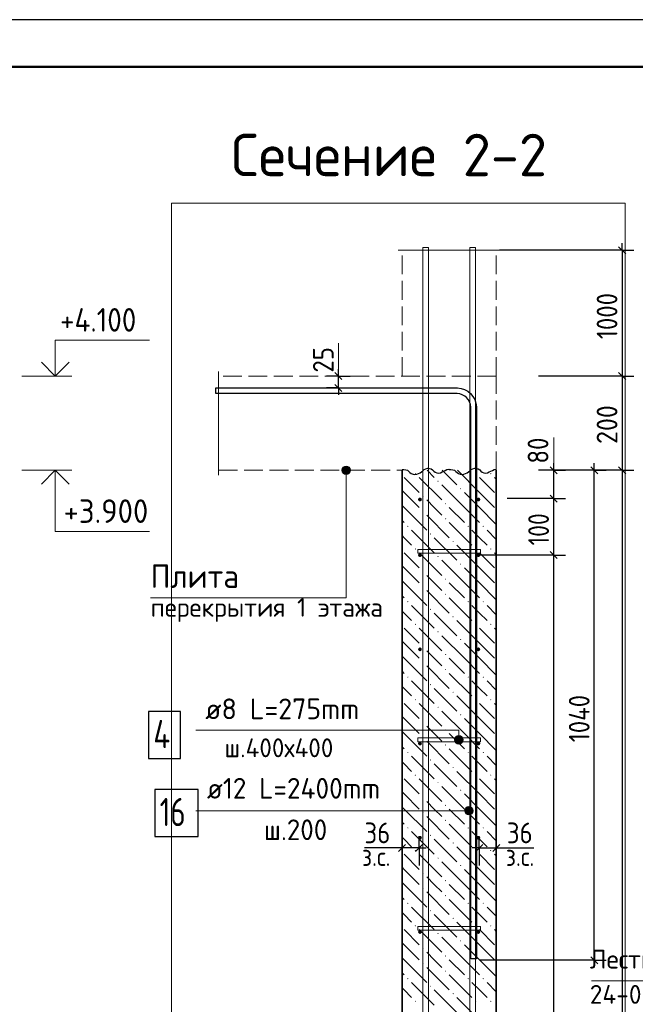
# Model space of a CAD drawing. Header units: millimetres. Extents: x 0 to 50400, y 0 to 35640.
# Tile 8 of 17: x 11566 to 19407, y 23100 to 35640. Entities that reach past the tile are written whole.
import ezdxf

# ---------------------------------------------------------------- set-up
doc = ezdxf.new("R2010")
doc.units = ezdxf.units.MM
doc.linetypes.add('______2', pattern=[324, 240, -84])
for name, color, linetype, lineweight in [('Standard', 7, 'Continuous', 25), ('ЖБ Перекрытие верхний уровень', 7, 'Continuous', 35), ('ЖБ Стена верхний уровень', 7, 'Continuous', 35), ('Заголовок чертежа', 7, 'Continuous', 25), ('Позиционная метка диаметр_ шаг', 7, 'Continuous', 13), ('Позиционная метка линия выноска', 7, 'Continuous', 13), ('Позиционная метка номер позиции', 7, 'Continuous', 13), ('Примечания', 7, 'Continuous', 13)]:
    doc.layers.add(name, color=color, linetype=linetype, lineweight=lineweight)
doc.layers.add('Размерная выноска', color=7, linetype='Continuous')
for name, color, linetype, true_color in [('Стена ДОП арматура У', 7, '______2', 0xa0a0a0), ('Стена фоновая арматура У1', 7, '______2', 0xa0a0a0), ('Стена фоновая арматура Х1', 7, '______2', 0xa0a0a0), ('Стена фоновая затяжка С-обр.', 7, '______2', 0xa0a0a0)]:
    doc.layers.add(name, color=color, linetype=linetype, true_color=true_color)
doc.styles.add('ISOCPEUR', font='txt')

msp = doc.modelspace()

# ---------------------------------------------------------------- hatches: boundary and pattern name
at = {"layer": 'ЖБ Стена верхний уровень', "linetype": 'Continuous', "lineweight": 18, "transparency": 33554687}
for points in [[(16598, 29859), (16606, 29867), (16614, 29859), (16606, 29851)], [(17366, 29859), (17374, 29867), (17382, 29859), (17374, 29851)], [(17558, 29859), (17566, 29867), (17574, 29859), (17566, 29851)], [(16886, 29763), (16894, 29771), (16902, 29763), (16894, 29755)], [(17174, 29667), (17182, 29675), (17190, 29667), (17182, 29659)], [(16694, 29571), (16702, 29579), (16710, 29571), (16702, 29563)], [(16982, 29475), (16990, 29483), (16998, 29475), (16990, 29467)], [(16694, 29379), (16702, 29387), (16710, 29379), (16702, 29371)], [(16982, 29283), (16990, 29291), (16998, 29283), (16990, 29275)], [(16502, 29187), (16510, 29195), (16518, 29187), (16510, 29179)], [(16790, 29091), (16798, 29099), (16806, 29091), (16798, 29083)], [(17270, 29187), (17278, 29195), (17286, 29187), (17278, 29179)], [(17462, 29187), (17470, 29195), (17478, 29187), (17470, 29179)], [(17078, 28995), (17086, 29003), (17094, 28995), (17086, 28987)], [(16598, 28899), (16606, 28907), (16614, 28899), (16606, 28891)], [(17366, 28899), (17374, 28907), (17382, 28899), (17374, 28891)], [(17558, 28899), (17566, 28907), (17574, 28899), (17566, 28891)], [(16886, 28803), (16894, 28811), (16902, 28803), (16894, 28795)], [(16694, 28611), (16702, 28619), (16710, 28611), (16702, 28603)], [(17174, 28707), (17182, 28715), (17190, 28707), (17182, 28699)], [(16982, 28515), (16990, 28523), (16998, 28515), (16990, 28507)], [(16694, 28419), (16702, 28427), (16710, 28419), (16702, 28411)], [(16502, 28227), (16510, 28235), (16518, 28227), (16510, 28219)], [(16982, 28323), (16990, 28331), (16998, 28323), (16990, 28315)], [(17270, 28227), (17278, 28235), (17286, 28227), (17278, 28219)], [(17462, 28227), (17470, 28235), (17478, 28227), (17470, 28219)], [(16790, 28131), (16798, 28139), (16806, 28131), (16798, 28123)], [(17078, 28035), (17086, 28043), (17094, 28035), (17086, 28027)], [(16598, 27939), (16606, 27947), (16614, 27939), (16606, 27931)], [(16886, 27843), (16894, 27851), (16902, 27843), (16894, 27835)], [(17366, 27939), (17374, 27947), (17382, 27939), (17374, 27931)], [(17558, 27939), (17566, 27947), (17574, 27939), (17566, 27931)], [(17174, 27747), (17182, 27755), (17190, 27747), (17182, 27739)], [(16694, 27651), (16702, 27659), (16710, 27651), (16702, 27643)], [(16694, 27459), (16702, 27467), (16710, 27459), (16702, 27451)], [(16982, 27555), (16990, 27563), (16998, 27555), (16990, 27547)], [(16982, 27363), (16990, 27371), (16998, 27363), (16990, 27355)], [(16502, 27267), (16510, 27275), (16518, 27267), (16510, 27259)], [(17270, 27267), (17278, 27275), (17286, 27267), (17278, 27259)], [(17462, 27267), (17470, 27275), (17478, 27267), (17470, 27259)], [(16790, 27171), (16798, 27179), (16806, 27171), (16798, 27163)], [(16598, 26979), (16606, 26987), (16614, 26979), (16606, 26971)], [(17078, 27075), (17086, 27083), (17094, 27075), (17086, 27067)], [(17366, 26979), (17374, 26987), (17382, 26979), (17374, 26971)], [(17558, 26979), (17566, 26987), (17574, 26979), (17566, 26971)], [(16886, 26883), (16894, 26891), (16902, 26883), (16894, 26875)], [(17174, 26787), (17182, 26795), (17190, 26787), (17182, 26779)], [(16694, 26691), (16702, 26699), (16710, 26691), (16702, 26683)], [(16982, 26595), (16990, 26603), (16998, 26595), (16990, 26587)], [(16694, 26499), (16702, 26507), (16710, 26499), (16702, 26491)], [(16982, 26403), (16990, 26411), (16998, 26403), (16990, 26395)], [(16502, 26307), (16510, 26315), (16518, 26307), (16510, 26299)], [(16790, 26211), (16798, 26219), (16806, 26211), (16798, 26203)], [(17270, 26307), (17278, 26315), (17286, 26307), (17278, 26299)], [(17462, 26307), (17470, 26315), (17478, 26307), (17470, 26299)], [(17078, 26115), (17086, 26123), (17094, 26115), (17086, 26107)], [(16598, 26019), (16606, 26027), (16614, 26019), (16606, 26011)], [(17366, 26019), (17374, 26027), (17382, 26019), (17374, 26011)], [(17558, 26019), (17566, 26027), (17574, 26019), (17566, 26011)], [(16886, 25923), (16894, 25931), (16902, 25923), (16894, 25915)], [(17174, 25827), (17182, 25835), (17190, 25827), (17182, 25819)], [(16694, 25731), (16702, 25739), (16710, 25731), (16702, 25723)], [(16982, 25635), (16990, 25643), (16998, 25635), (16990, 25627)], [(16694, 25539), (16702, 25547), (16710, 25539), (16702, 25531)], [(16502, 25347), (16510, 25355), (16518, 25347), (16510, 25339)], [(16982, 25443), (16990, 25451), (16998, 25443), (16990, 25435)], [(17270, 25347), (17278, 25355), (17286, 25347), (17278, 25339)], [(17462, 25347), (17470, 25355), (17478, 25347), (17470, 25339)], [(16790, 25251), (16798, 25259), (16806, 25251), (16798, 25243)], [(17078, 25155), (17086, 25163), (17094, 25155), (17086, 25147)], [(16598, 25059), (16606, 25067), (16614, 25059), (16606, 25051)], [(16886, 24963), (16894, 24971), (16902, 24963), (16894, 24955)], [(17366, 25059), (17374, 25067), (17382, 25059), (17374, 25051)], [(17558, 25059), (17566, 25067), (17574, 25059), (17566, 25051)], [(17174, 24867), (17182, 24875), (17190, 24867), (17182, 24859)], [(16694, 24771), (16702, 24779), (16710, 24771), (16702, 24763)], [(16694, 24579), (16702, 24587), (16710, 24579), (16702, 24571)], [(16982, 24675), (16990, 24683), (16998, 24675), (16990, 24667)], [(16982, 24483), (16990, 24491), (16998, 24483), (16990, 24475)], [(16502, 24387), (16510, 24395), (16518, 24387), (16510, 24379)], [(17270, 24387), (17278, 24395), (17286, 24387), (17278, 24379)], [(17462, 24387), (17470, 24395), (17478, 24387), (17470, 24379)], [(16790, 24291), (16798, 24299), (16806, 24291), (16798, 24283)], [(17078, 24195), (17086, 24203), (17094, 24195), (17086, 24187)], [(16598, 24099), (16606, 24107), (16614, 24099), (16606, 24091)], [(17366, 24099), (17374, 24107), (17382, 24099), (17374, 24091)], [(17558, 24099), (17566, 24107), (17574, 24099), (17566, 24091)], [(16886, 24003), (16894, 24011), (16902, 24003), (16894, 23995)], [(17174, 23907), (17182, 23915), (17190, 23907), (17182, 23899)], [(16694, 23811), (16702, 23819), (16710, 23811), (16702, 23803)], [(16982, 23715), (16990, 23723), (16998, 23715), (16990, 23707)], [(16694, 23619), (16702, 23627), (16710, 23619), (16702, 23611)], [(16982, 23523), (16990, 23531), (16998, 23523), (16990, 23515)], [(16502, 23427), (16510, 23435), (16518, 23427), (16510, 23419)], [(16790, 23331), (16798, 23339), (16806, 23331), (16798, 23323)], [(17270, 23427), (17278, 23435), (17286, 23427), (17278, 23419)], [(17462, 23427), (17470, 23435), (17478, 23427), (17470, 23419)], [(17078, 23235), (17086, 23243), (17094, 23235), (17086, 23227)], [(16598, 23139), (16606, 23147), (16614, 23139), (16606, 23131)], [(17366, 23139), (17374, 23147), (17382, 23139), (17374, 23131)], [(17558, 23139), (17566, 23147), (17574, 23139), (17566, 23131)]]:
    msp.add_hatch(color=7, dxfattribs=at).paths.add_polyline_path(points, flags=16)
at = {"layer": 'Позиционная метка линия выноска', "linetype": 'Continuous', "lineweight": 13, "transparency": 33554687}
for points in [[(15671, 29901), (15779, 29901), (15772, 29928)], [(15671, 29901), (15772, 29928), (15679, 29928)], [(15679, 29874), (15779, 29901), (15671, 29901)], [(15679, 29928), (15772, 29928), (15752, 29948)], [(15679, 29928), (15752, 29948), (15698, 29948)], [(15679, 29874), (15772, 29874), (15779, 29901)], [(15698, 29855), (15772, 29874), (15679, 29874)], [(15698, 29948), (15752, 29948), (15725, 29955)], [(15698, 29855), (15752, 29855), (15772, 29874)], [(15752, 29855), (15698, 29855), (15725, 29847)], [(17205, 26496), (17112, 26496), (17105, 26469)], [(17205, 26496), (17105, 26469), (17213, 26469)], [(17213, 26469), (17105, 26469), (17112, 26442)], [(17186, 26516), (17132, 26516), (17112, 26496)], [(17186, 26516), (17112, 26496), (17205, 26496)], [(17213, 26469), (17112, 26442), (17205, 26442)], [(17132, 26516), (17186, 26516), (17159, 26523)], [(17205, 26442), (17112, 26442), (17132, 26423)], [(17205, 26442), (17132, 26423), (17186, 26423)], [(17186, 26423), (17132, 26423), (17159, 26415)], [(17242, 25539), (17242, 25593), (17234, 25566)], [(17242, 25593), (17261, 25520), (17261, 25613)], [(17242, 25593), (17242, 25539), (17261, 25520)], [(17261, 25613), (17288, 25512), (17288, 25620)], [(17261, 25613), (17261, 25520), (17288, 25512)], [(17288, 25620), (17288, 25512), (17315, 25520)], [(17288, 25620), (17315, 25520), (17315, 25613)], [(17315, 25613), (17315, 25520), (17335, 25539)], [(17315, 25613), (17335, 25539), (17335, 25593)], [(17335, 25593), (17335, 25539), (17342, 25566)]]:
    msp.add_hatch(color=7, dxfattribs=at).paths.add_polyline_path(points)
at = {"layer": 'Стена фоновая арматура У1', "linetype": 'Continuous', "lineweight": 13, "transparency": 33554687}
for points in [[(16688, 29529), (16686, 29539), (16681, 29546), (16673, 29552), (16664, 29553), (16655, 29552), (16647, 29546), (16642, 29539), (16640, 29529), (16642, 29520), (16647, 29512), (16655, 29507), (16664, 29505), (16673, 29507), (16681, 29512), (16686, 29520)], [(17432, 29529), (17430, 29539), (17425, 29546), (17417, 29552), (17408, 29553), (17399, 29552), (17391, 29546), (17386, 29539), (17384, 29529), (17386, 29520), (17391, 29512), (17399, 29507), (17408, 29505), (17417, 29507), (17425, 29512), (17430, 29520)], [(16688, 28821), (16686, 28831), (16681, 28838), (16673, 28844), (16664, 28845), (16655, 28844), (16647, 28838), (16642, 28831), (16640, 28821), (16642, 28812), (16647, 28804), (16655, 28799), (16664, 28797), (16673, 28799), (16681, 28804), (16686, 28812)], [(17432, 28821), (17430, 28831), (17425, 28838), (17417, 28844), (17408, 28845), (17399, 28844), (17391, 28838), (17386, 28831), (17384, 28821), (17386, 28812), (17391, 28804), (17399, 28799), (17408, 28797), (17417, 28799), (17425, 28804), (17430, 28812)], [(16688, 27621), (16686, 27631), (16681, 27638), (16673, 27644), (16664, 27645), (16655, 27644), (16647, 27638), (16642, 27631), (16640, 27621), (16642, 27612), (16647, 27604), (16655, 27599), (16664, 27597), (16673, 27599), (16681, 27604), (16686, 27612)], [(17432, 27621), (17430, 27631), (17425, 27638), (17417, 27644), (17408, 27645), (17399, 27644), (17391, 27638), (17386, 27631), (17384, 27621), (17386, 27612), (17391, 27604), (17399, 27599), (17408, 27597), (17417, 27599), (17425, 27604), (17430, 27612)], [(16688, 26421), (16686, 26431), (16681, 26438), (16673, 26444), (16664, 26445), (16655, 26444), (16647, 26438), (16642, 26431), (16640, 26421), (16642, 26412), (16647, 26404), (16655, 26399), (16664, 26397), (16673, 26399), (16681, 26404), (16686, 26412)], [(17432, 26421), (17430, 26431), (17425, 26438), (17417, 26444), (17408, 26445), (17399, 26444), (17391, 26438), (17386, 26431), (17384, 26421), (17386, 26412), (17391, 26404), (17399, 26399), (17408, 26397), (17417, 26399), (17425, 26404), (17430, 26412)], [(16688, 25221), (16686, 25231), (16681, 25238), (16673, 25244), (16664, 25245), (16655, 25244), (16647, 25238), (16642, 25231), (16640, 25221), (16642, 25212), (16647, 25204), (16655, 25199), (16664, 25197), (16673, 25199), (16681, 25204), (16686, 25212)], [(17432, 25221), (17430, 25231), (17425, 25238), (17417, 25244), (17408, 25245), (17399, 25244), (17391, 25238), (17386, 25231), (17384, 25221), (17386, 25212), (17391, 25204), (17399, 25199), (17408, 25197), (17417, 25199), (17425, 25204), (17430, 25212)], [(16688, 24021), (16686, 24031), (16681, 24038), (16673, 24044), (16664, 24045), (16655, 24044), (16647, 24038), (16642, 24031), (16640, 24021), (16642, 24012), (16647, 24004), (16655, 23999), (16664, 23997), (16673, 23999), (16681, 24004), (16686, 24012)], [(17432, 24021), (17430, 24031), (17425, 24038), (17417, 24044), (17408, 24045), (17399, 24044), (17391, 24038), (17386, 24031), (17384, 24021), (17386, 24012), (17391, 24004), (17399, 23999), (17408, 23997), (17417, 23999), (17425, 24004), (17430, 24012)]]:
    msp.add_hatch(color=7, dxfattribs=at).paths.add_polyline_path(points)

# ---------------------------------------------------------------- linework, layer by layer
at = {"layer": 'Standard', "color": 7, "linetype": 'Continuous', "lineweight": 25, "transparency": 33554687}
for p, q in [((19194, 32748), (19284, 32658)), ((15670, 31056), (15580, 31146)), ((19194, 31146), (19284, 31056)), ((15670, 30906), (15580, 30996)), ((18412, 29856), (18322, 29946)), ((18929, 29856), (18839, 29946)), ((19194, 29946), (19284, 29856)), ((18412, 29496), (18322, 29586)), ((18412, 28776), (18322, 28866)), ((16481, 25136), (16391, 25046)), ((16697, 25136), (16607, 25046)), ((17375, 25046), (17465, 25136)), ((17591, 25046), (17681, 25136)), ((18929, 23616), (18839, 23706))]:
    msp.add_line(p, q, dxfattribs=at)
at = {"layer": 'Standard', "color": 7, "linetype": 'Continuous', "lineweight": -3, "transparency": 33554687}
for p, q in [((19239, 32703), (19239, 32793)), ((19239, 32703), (17676, 32703)), ((19239, 32703), (19089, 32703)), ((19239, 32703), (19389, 32703)), ((15625, 31101), (15475, 31101)), ((15625, 31101), (15625, 31191)), ((15625, 31101), (15775, 31101)), ((15625, 31101), (15625, 31101)), ((19239, 31101), (19089, 31101)), ((19239, 31101), (19389, 31101)), ((19239, 31101), (19239, 29901)), ((15625, 30951), (15475, 30951)), ((15625, 30951), (15775, 30951)), ((15625, 30951), (15625, 30951)), ((15625, 30951), (15625, 30861)), ((18367, 29901), (18367, 29991)), ((18884, 29901), (18884, 29991)), ((18367, 29901), (18217, 29901)), ((18367, 29901), (18517, 29901)), ((18367, 29901), (18367, 29901)), ((18367, 29541), (18367, 29901)), ((18884, 29901), (18487, 29901)), ((18884, 29901), (18734, 29901)), ((18884, 29901), (19034, 29901)), ((19239, 29901), (19089, 29901)), ((19239, 29901), (19389, 29901)), ((19239, 29901), (19239, 5541)), ((18367, 29541), (18217, 29541)), ((18367, 29541), (18517, 29541)), ((18367, 28821), (18367, 29541)), ((18367, 28821), (18217, 28821)), ((18367, 28821), (18517, 28821)), ((18367, 6021), (18367, 28821)), ((16436, 25091), (16436, 25241)), ((16652, 25091), (16652, 25241)), ((17420, 25091), (17420, 25241)), ((17636, 25091), (17636, 25241)), ((16436, 25091), (16346, 25091)), ((16436, 25091), (16436, 24941)), ((16436, 25091), (16436, 25091)), ((16652, 25091), (16436, 25091)), ((16652, 25091), (16652, 24941)), ((16652, 25091), (16652, 24866)), ((16652, 25091), (16742, 25091)), ((17420, 25091), (17330, 25091)), ((17420, 25091), (17420, 24941)), ((17420, 25091), (17420, 24866)), ((17420, 25091), (17636, 25091)), ((17636, 25091), (17636, 24941)), ((17636, 25091), (17636, 25091)), ((17636, 25091), (17726, 25091)), ((18884, 23661), (17431, 23661)), ((18884, 23661), (18734, 23661)), ((18884, 23661), (19034, 23661)), ((18884, 23661), (18884, 23571))]:
    msp.add_line(p, q, dxfattribs=at)
at = {"layer": 'Standard', "color": 7, "linetype": 'Continuous', "lineweight": 13, "transparency": 33554687}
for p, q in [((15625, 31101), (15625, 31521)), ((11593, 31101), (12229, 31101)), ((18367, 29901), (18367, 30321)), ((11593, 29901), (12229, 29901))]:
    msp.add_line(p, q, dxfattribs=at)
at = {"layer": 'Standard', "color": 7, "linetype": 'Continuous', "lineweight": 25, "transparency": 33554687}
msp.add_lwpolyline([(0, 0), (50400, 0), (50400, 35640), (0, 35640), (0, 0)], close=True, dxfattribs=at)
at = {"layer": 'Standard', "color": 7, "linetype": 'Continuous', "lineweight": 13, "transparency": 33554687}
for points in [[(50400, 35640), (0, 35640), (0, 0), (50400, 0), (50400, 35640)], [(12020, 31101), (12020, 31557), (13220, 31557)], [(12020, 29901), (12020, 29121), (13220, 29121)]]:
    msp.add_lwpolyline(points, dxfattribs=at)
at = {"layer": 'Standard', "color": 7, "linetype": 'Continuous', "lineweight": 50, "transparency": 33554687}
msp.add_lwpolyline([(2400, 35040), (49800, 35040), (49800, 600), (2400, 600), (2400, 35040)], close=True, dxfattribs=at)
at = {"layer": 'Standard', "color": 254, "linetype": 'Continuous', "lineweight": 13, "true_color": 0xc4c4ff, "transparency": 33554687}
msp.add_lwpolyline([(13500, 1872), (19277, 1872), (19277, 33303), (13500, 33303), (13500, 1872)], dxfattribs=at)
at = {"layer": 'Standard', "color": 7, "linetype": 'Continuous', "lineweight": -3, "transparency": 33554687}
for points in [[(19239, 32703), (19239, 31447), (19239, 31447), (19239, 31101)], [(15625, 30951), (15625, 31021), (15625, 31021), (15625, 31101)], [(19239, 31101), (19218, 31101), (19218, 31101), (19218, 31101), (19218, 31101), (19218, 31101), (19218, 31101), (18174, 31101)], [(19239, 29901), (19218, 29901), (19218, 29901), (19218, 29901), (19218, 29901), (18174, 29901)], [(18884, 23661), (18884, 26320), (18884, 26320), (18884, 29901)], [(18367, 29541), (18340, 29541), (18340, 29541), (17775, 29541)], [(18367, 28821), (18346, 28821), (18346, 28821), (18340, 28821), (18340, 28821), (17432, 28821)]]:
    msp.add_lwpolyline(points, dxfattribs=at)
at = {"layer": 'Standard', "color": 7, "linetype": 'Continuous', "lineweight": 35, "transparency": 33554687}
for points in [[(11842, 31280), (12020, 31101), (12198, 31280)], [(11842, 29723), (12020, 29901), (12198, 29723)]]:
    msp.add_lwpolyline(points, dxfattribs=at)
at = {"layer": 'ЖБ Перекрытие верхний уровень', "color": 7, "linetype": '______2', "lineweight": 18, "transparency": 33554687}
for p, q in [((16436, 31101), (16436, 32703)), ((17636, 31101), (17636, 32703)), ((17636, 31101), (14100, 31101)), ((17636, 29901), (17636, 31101)), ((14100, 29901), (16436, 29901))]:
    msp.add_line(p, q, dxfattribs=at)
at = {"layer": 'ЖБ Стена верхний уровень', "color": 7, "linetype": 'Continuous', "lineweight": 35, "transparency": 33554687}
for p, q in [((16436, 29901), (16436, 5541)), ((17636, 5541), (17636, 29901))]:
    msp.add_line(p, q, dxfattribs=at)
at = {"layer": 'ЖБ Стена верхний уровень', "color": 9, "linetype": 'Continuous', "lineweight": 18, "true_color": 0xc7c7c7, "transparency": 33554687}
for p, q in [((16756, 29901), (16846, 29811)), ((16948, 29901), (17134, 29715)), ((17422, 29619), (17140, 29901)), ((16462, 29811), (16654, 29619)), ((16654, 29811), (16942, 29523)), ((17422, 29811), (17614, 29619)), ((17614, 29811), (17636, 29789)), ((16462, 29619), (16436, 29645)), ((16462, 29619), (16654, 29427)), ((17230, 29427), (16942, 29715)), ((17230, 29619), (17422, 29427)), ((17422, 29619), (17614, 29427)), ((16846, 29427), (16750, 29523)), ((16436, 29453), (16462, 29427)), ((16462, 29427), (16750, 29139)), ((16942, 29331), (16846, 29427)), ((17038, 29427), (17230, 29235)), ((17230, 29427), (17422, 29235)), ((17422, 29427), (17636, 29213)), ((16436, 29261), (16462, 29235)), ((16750, 29331), (17038, 29043)), ((17038, 29235), (17326, 28947)), ((16558, 29139), (16846, 28851)), ((17422, 29043), (17326, 29139)), ((17518, 29139), (17636, 29021)), ((16462, 29043), (16436, 29069)), ((16558, 28947), (16462, 29043)), ((16846, 29043), (17134, 28755)), ((17518, 28947), (17422, 29043)), ((16462, 28851), (16654, 28659)), ((16654, 28851), (16942, 28563)), ((17422, 28659), (17134, 28947)), ((17422, 28851), (17614, 28659)), ((17614, 28851), (17636, 28829)), ((17230, 28467), (16942, 28755)), ((16462, 28659), (16436, 28685)), ((16462, 28659), (16654, 28467)), ((17230, 28659), (17422, 28467)), ((17422, 28659), (17614, 28467)), ((16436, 28493), (16462, 28467)), ((16462, 28467), (16750, 28179)), ((16846, 28467), (16750, 28563)), ((16942, 28371), (16846, 28467)), ((17038, 28467), (17230, 28275)), ((17230, 28467), (17422, 28275)), ((17422, 28467), (17636, 28253)), ((16750, 28371), (17038, 28083)), ((16436, 28301), (16462, 28275)), ((17038, 28275), (17326, 27987)), ((16462, 28083), (16436, 28109)), ((16558, 28179), (16846, 27891)), ((17422, 28083), (17326, 28179)), ((17518, 28179), (17636, 28061)), ((16558, 27987), (16462, 28083)), ((16846, 28083), (17134, 27795)), ((17422, 27699), (17134, 27987)), ((17518, 27987), (17422, 28083)), ((16462, 27891), (16654, 27699)), ((16654, 27891), (16942, 27603)), ((17422, 27891), (17614, 27699)), ((17614, 27891), (17636, 27869)), ((16462, 27699), (16436, 27725)), ((17230, 27507), (16942, 27795)), ((16462, 27699), (16654, 27507)), ((16846, 27507), (16750, 27603)), ((17230, 27699), (17422, 27507)), ((17422, 27699), (17614, 27507)), ((16436, 27533), (16462, 27507)), ((16462, 27507), (16750, 27219)), ((16942, 27411), (16846, 27507)), ((17038, 27507), (17230, 27315)), ((17230, 27507), (17422, 27315)), ((17422, 27507), (17636, 27293)), ((16436, 27341), (16462, 27315)), ((16750, 27411), (17038, 27123)), ((16558, 27219), (16846, 26931)), ((17038, 27315), (17326, 27027)), ((17422, 27123), (17326, 27219)), ((17518, 27219), (17636, 27101)), ((16462, 27123), (16436, 27149)), ((16558, 27027), (16462, 27123)), ((16846, 27123), (17134, 26835)), ((17518, 27027), (17422, 27123)), ((17422, 26739), (17134, 27027)), ((16462, 26931), (16654, 26739)), ((16654, 26931), (16942, 26643)), ((17422, 26931), (17614, 26739)), ((17614, 26931), (17636, 26909)), ((16462, 26739), (16436, 26765)), ((16462, 26739), (16654, 26547)), ((17230, 26547), (16942, 26835)), ((17230, 26739), (17422, 26547)), ((17422, 26739), (17614, 26547)), ((16846, 26547), (16750, 26643)), ((16436, 26573), (16462, 26547)), ((16462, 26547), (16750, 26259)), ((16942, 26451), (16846, 26547)), ((17038, 26547), (17230, 26355)), ((17230, 26547), (17422, 26355)), ((17422, 26547), (17636, 26333)), ((16436, 26381), (16462, 26355)), ((16750, 26451), (17038, 26163)), ((17038, 26355), (17326, 26067)), ((16558, 26259), (16846, 25971)), ((17422, 26163), (17326, 26259)), ((17518, 26259), (17636, 26141)), ((16462, 26163), (16436, 26189)), ((16558, 26067), (16462, 26163)), ((16846, 26163), (17134, 25875)), ((17518, 26067), (17422, 26163)), ((16462, 25971), (16654, 25779)), ((16654, 25971), (16942, 25683)), ((17422, 25779), (17134, 26067)), ((17422, 25971), (17614, 25779)), ((17614, 25971), (17636, 25949)), ((17230, 25587), (16942, 25875)), ((16462, 25779), (16436, 25805)), ((16462, 25779), (16654, 25587)), ((17230, 25779), (17422, 25587)), ((17422, 25779), (17614, 25587)), ((16436, 25613), (16462, 25587)), ((16462, 25587), (16750, 25299)), ((16846, 25587), (16750, 25683)), ((16942, 25491), (16846, 25587)), ((17038, 25587), (17230, 25395)), ((17230, 25587), (17422, 25395)), ((17422, 25587), (17636, 25373)), ((16750, 25491), (17038, 25203)), ((16436, 25421), (16462, 25395)), ((17038, 25395), (17326, 25107)), ((16462, 25203), (16436, 25229)), ((16558, 25299), (16846, 25011)), ((17422, 25203), (17326, 25299)), ((17518, 25299), (17636, 25181)), ((16558, 25107), (16462, 25203)), ((16846, 25203), (17134, 24915)), ((17422, 24819), (17134, 25107)), ((17518, 25107), (17422, 25203)), ((16462, 25011), (16654, 24819)), ((16654, 25011), (16942, 24723)), ((17422, 25011), (17614, 24819)), ((17614, 25011), (17636, 24989)), ((16462, 24819), (16436, 24845)), ((17230, 24627), (16942, 24915)), ((16462, 24819), (16654, 24627)), ((16846, 24627), (16750, 24723)), ((17230, 24819), (17422, 24627)), ((17422, 24819), (17614, 24627)), ((16436, 24653), (16462, 24627)), ((16462, 24627), (16750, 24339)), ((16942, 24531), (16846, 24627)), ((17038, 24627), (17230, 24435)), ((17230, 24627), (17422, 24435)), ((17422, 24627), (17636, 24413)), ((16436, 24461), (16462, 24435)), ((16750, 24531), (17038, 24243)), ((16558, 24339), (16846, 24051)), ((17038, 24435), (17326, 24147)), ((17422, 24243), (17326, 24339)), ((17518, 24339), (17636, 24221)), ((16462, 24243), (16436, 24269)), ((16558, 24147), (16462, 24243)), ((16846, 24243), (17134, 23955)), ((17518, 24147), (17422, 24243)), ((17422, 23859), (17134, 24147)), ((16462, 24051), (16654, 23859)), ((16654, 24051), (16942, 23763)), ((17230, 23667), (16942, 23955)), ((17422, 24051), (17614, 23859)), ((17614, 24051), (17636, 24029)), ((16462, 23859), (16436, 23885)), ((16462, 23859), (16654, 23667)), ((17230, 23859), (17422, 23667)), ((17422, 23859), (17614, 23667)), ((16846, 23667), (16750, 23763)), ((16436, 23693), (16462, 23667)), ((16462, 23667), (16750, 23379)), ((16942, 23571), (16846, 23667)), ((17038, 23667), (17230, 23475)), ((17230, 23667), (17422, 23475)), ((17422, 23667), (17636, 23453)), ((16436, 23501), (16462, 23475)), ((16750, 23571), (17038, 23283)), ((17038, 23475), (17326, 23187)), ((16558, 23379), (16846, 23091)), ((17422, 23283), (17326, 23379)), ((17518, 23379), (17636, 23261)), ((16462, 23283), (16436, 23309)), ((16558, 23187), (16462, 23283)), ((16846, 23283), (17134, 22995)), ((17518, 23187), (17422, 23283)), ((17422, 22899), (17134, 23187))]:
    msp.add_line(p, q, dxfattribs=at)
at = {"layer": 'Позиционная метка линия выноска', "color": 7, "linetype": 'Continuous', "lineweight": 13, "transparency": 33554687}
for p, q in [((15671, 29901), (15671, 29901)), ((15725, 29955), (15725, 29955)), ((15725, 29847), (15725, 29847)), ((15779, 29901), (15779, 29901)), ((17105, 26469), (17105, 26469)), ((17159, 26523), (17159, 26523)), ((17213, 26469), (17213, 26469)), ((17159, 26415), (17159, 26415)), ((17288, 25620), (17288, 25620)), ((13808, 25566), (17288, 25566)), ((17234, 25566), (17234, 25566)), ((17288, 25512), (17288, 25512)), ((17342, 25566), (17342, 25566))]:
    msp.add_line(p, q, dxfattribs=at)
for points in [[(13234, 28277), (15725, 28277), (15725, 29901)], [(13810, 26591), (17159, 26591), (17159, 26469)], [(24075, 24201), (24075, 23398), (18847, 23398)]]:
    msp.add_lwpolyline(points, dxfattribs=at)
for centre in [(15725, 29901), (17159, 26469), (17288, 25566)]:
    msp.add_circle(centre, 54, dxfattribs=at)
at = {"layer": 'Примечания', "color": 7, "linetype": 'Continuous', "lineweight": 25, "transparency": 33554687}
msp.add_line((17636, 29912), (17636, 29912), dxfattribs=at)
for points in [[(16436, 29912), (16458, 29912), (16482, 29909), (16504, 29901), (16521, 29888), (16536, 29872), (16554, 29859), (16576, 29851), (16599, 29846), (16623, 29852), (16644, 29860), (16665, 29870), (16683, 29883), (16700, 29896), (16717, 29910), (16737, 29921), (16760, 29927), (16784, 29926), (16807, 29919), (16825, 29907), (16840, 29892), (16857, 29878), (16878, 29868), (16902, 29865), (16925, 29871), (16946, 29880), (16966, 29891), (16987, 29900), (17008, 29910), (17031, 29915), (17036, 29915)], [(17036, 29912), (17058, 29912), (17082, 29909), (17104, 29901), (17121, 29888), (17136, 29872), (17154, 29859), (17176, 29851), (17199, 29846), (17223, 29852), (17244, 29860), (17265, 29870), (17283, 29883), (17300, 29896), (17317, 29910), (17337, 29921), (17360, 29927), (17384, 29926), (17407, 29919), (17425, 29907), (17440, 29892), (17457, 29878), (17478, 29868), (17502, 29865), (17525, 29871), (17546, 29880), (17566, 29891), (17587, 29900), (17608, 29910), (17631, 29915), (17636, 29915)]]:
    msp.add_lwpolyline(points, dxfattribs=at)
at = {"layer": 'Размерная выноска', "color": 7, "linetype": 'Continuous', "lineweight": 13, "transparency": 33554687}
for p, q in [((16388, 32703), (17676, 32703)), ((14100, 31161), (14100, 29841))]:
    msp.add_line(p, q, dxfattribs=at)
at = {"layer": 'Размерная выноска', "color": 7, "linetype": 'Continuous', "lineweight": -3, "transparency": 33554687}
for p, q in [((16436, 25091), (15956, 25091)), ((17636, 25091), (18116, 25091))]:
    msp.add_line(p, q, dxfattribs=at)
at = {"layer": 'Стена ДОП арматура У', "color": 19, "linetype": 'Continuous', "lineweight": 25, "true_color": 0x5a2814, "transparency": 33554687}
msp.add_lwpolyline([(14064, 30951), (17143, 30951), (17187, 30945), (17232, 30930), (17275, 30907), (17309, 30878), (17338, 30843), (17362, 30801), (17377, 30755), (17383, 30711), (17383, 23679), (17311, 23679), (17311, 30706), (17306, 30739), (17296, 30772), (17279, 30802), (17258, 30827), (17234, 30847), (17203, 30864), (17170, 30875), (17138, 30879), (14064, 30879), (14064, 30951)], dxfattribs=at)
at = {"layer": 'Стена ДОП арматура У', "color": 7, "linetype": 'Continuous', "lineweight": 25, "transparency": 33554687}
msp.add_lwpolyline([(13289, 25237), (13841, 25237), (13841, 25837), (13289, 25837), (13289, 25237)], dxfattribs=at)
at = {"layer": 'Стена фоновая арматура Х1', "color": 7, "linetype": 'Continuous', "lineweight": 18, "transparency": 33554687}
for points in [[(16700, 5541), (16700, 32739), (16772, 32739), (16772, 5541), (16700, 5541)], [(17300, 5541), (17300, 32739), (17372, 32739), (17372, 5541), (17300, 5541)]]:
    msp.add_lwpolyline(points, dxfattribs=at)
at = {"layer": 'Стена фоновая затяжка С-обр.', "color": 98, "linetype": 'Continuous', "lineweight": 13, "true_color": 0x005000, "transparency": 33554687}
for points in [[(17435, 28845), (16637, 28845), (16637, 28893), (17435, 28893), (17435, 28845)], [(17435, 26445), (16637, 26445), (16637, 26493), (17435, 26493), (17435, 26445)], [(17435, 24045), (16637, 24045), (16637, 24093), (17435, 24093), (17435, 24045)]]:
    msp.add_lwpolyline(points, dxfattribs=at)
at = {"layer": 'Стена фоновая затяжка С-обр.', "color": 7, "linetype": 'Continuous', "lineweight": 25, "transparency": 33554687}
msp.add_lwpolyline([(13207, 26230), (13615, 26230), (13615, 26830), (13207, 26830), (13207, 26230)], dxfattribs=at)

# ---------------------------------------------------------------- texts
at = {"layer": 'Standard', "color": 7, "linetype": 'Continuous', "lineweight": 25, "transparency": 33554687, "char_height": 264, "attachment_point": 7, "rotation": 90, "style": 'ISOCPEUR'}
for s, insert, width in [('\\W0.87;1000', (19179, 31572), 800.28), ('\\W0.87;25', (15565, 31146), 484.72), ('\\W0.91;200', (19179, 30237), 674.39), ('\\W0.87;80', (18300, 29987), 484.72), ('\\W0.83;100', (18307, 28944), 610.29), ('\\W0.87;1040', (18824, 26438), 827.3)]:
    msp.add_mtext(s, dxfattribs=dict(at, insert=insert, width=width))
at = {"layer": 'Standard', "color": 7, "linetype": 'Continuous', "lineweight": 25, "transparency": 33554687, "attachment_point": 7, "style": 'ISOCPEUR'}
for s, insert, char_height, width in [('\\W0.90;+4.100', (12080, 31667), 300, 1244.55), ('\\W0.95;+3.900', (12125, 29231), 300, 1281.44), ('\\W0.87;36', (15958, 25151), 264, 484.71), ('\\W0.87;36', (17771, 25151), 264, 484.72)]:
    msp.add_mtext(s, dxfattribs=dict(at, insert=insert, char_height=char_height, width=width))
at = {"layer": 'Standard', "color": 7, "linetype": 'Continuous', "lineweight": 18, "transparency": 33554687, "char_height": 240, "attachment_point": 7, "style": 'ISOCPEUR'}
for s, insert, width in [('\\W0.97;ш.400х400', (14173, 26247), 1627.25), ('\\W0.90;з.с.', (15925, 24862), 551.93), ('\\W0.90;з.с.', (17757, 24862), 551.93)]:
    msp.add_mtext(s, dxfattribs=dict(at, insert=insert, width=width))
at = {"layer": 'Заголовок чертежа', "color": 7, "linetype": 'Continuous', "lineweight": 50, "transparency": 33554687, "insert": (14260, 33647), "char_height": 540, "width": 4363.98, "attachment_point": 7, "style": 'ISOCPEUR'}
msp.add_mtext('\\W0.97;Сечение 2-2', dxfattribs=at)
at = {"layer": 'Позиционная метка диаметр_ шаг', "color": 7, "linetype": 'Continuous', "lineweight": 25, "transparency": 33554687, "attachment_point": 7, "style": 'ISOCPEUR'}
for s, insert, char_height, width in [('\\W0.95;Плита', (13234, 28403), 300, 1312), ('\\W0.97;перекрытия 1 этажа', (13234, 27971), 240, 3258.87)]:
    msp.add_mtext(s, dxfattribs=dict(at, insert=insert, char_height=char_height, width=width))
at = {"layer": 'Позиционная метка номер позиции', "color": 7, "linetype": 'Continuous', "lineweight": 18, "transparency": 33554687, "char_height": 240, "attachment_point": 7, "style": 'ISOCPEUR'}
for s, insert, width in [('\\W0.98;Лестница см. альбом', (18827, 23490), 3308.75), ('\\W0.98;24-04-КЖ.2-7.2', (18827, 23106), 2419.97)]:
    msp.add_mtext(s, dxfattribs=dict(at, insert=insert, width=width))
at = {"layer": 'Стена ДОП арматура У', "color": 7, "linetype": 'Continuous', "lineweight": 13, "transparency": 33554687, "attachment_point": 7, "style": 'ISOCPEUR'}
for s, insert, char_height, width in [('\\W0.96;ø12 L=2400mm ', (13951, 25719), 264, 2607.14), ('\\W0.75;16', (13349, 25369), 360, 566.73), ('\\W0.95;ш.200 ', (14677, 25191), 264, 1154.56)]:
    msp.add_mtext(s, dxfattribs=dict(at, insert=insert, char_height=char_height, width=width))
at = {"layer": 'Стена фоновая затяжка С-обр.', "color": 7, "linetype": 'Continuous', "lineweight": 13, "transparency": 33554687, "attachment_point": 7, "style": 'ISOCPEUR'}
for s, insert, char_height, width in [('\\W0.98;ø8 L=275mm ', (13930, 26731), 264, 2266.23), ('\\W0.80;4', (13267, 26362), 360, 431.8)]:
    msp.add_mtext(s, dxfattribs=dict(at, insert=insert, char_height=char_height, width=width))

doc.saveas('drawing.dxf')
